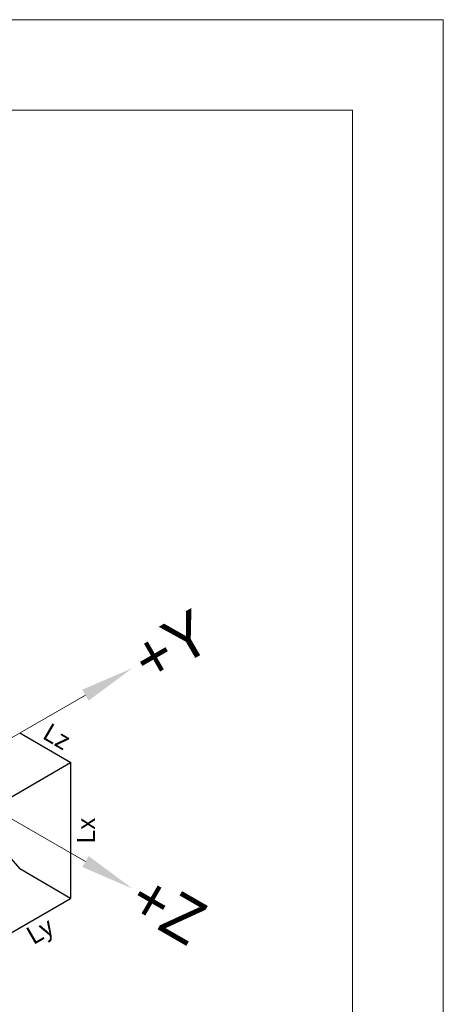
# Model space of a CAD drawing. Header units: millimetres. Extents: x -46 to 5160, y -5105 to -1541.
# Tile 104 of 104: x 5113 to 5160, y -4794 to -4685. Entities that reach past the tile are written whole.
import ezdxf
from ezdxf.enums import TextEntityAlignment as Align

# ---------------------------------------------------------------- set-up
doc = ezdxf.new("R2010")
doc.units = ezdxf.units.MM
doc.header["$LTSCALE"] = 0.3175
for name, color, linetype, lineweight in [('1轮廓实线层', 7, 'Continuous', 18), ('2细线层', 4, 'Continuous', 13), ('6文字层', 3, 'Continuous', 13), ('7标注层', 4, 'Continuous', 13), ('图框层', 7, 'Continuous', 18)]:
    doc.layers.add(name, color=color, linetype=linetype, lineweight=lineweight)

# ---------------------------------------------------------------- blocks, each defined once
blk = doc.blocks.new('ZwmFrameMain_2_A4^_^无分区图框^_^landscape')
at = {"layer": '1轮廓实线层'}
for q in [(0, 200), (267, 0)]:
    blk.add_line((267, 200), q, dxfattribs=at)
at = {"layer": '2细线层'}
for q in [(-25, 205), (272, -5)]:
    blk.add_line((272, 205), q, dxfattribs=at)

msp = doc.modelspace()

# ---------------------------------------------------------------- linework, layer by layer
for p, q in [((5112.78857, -4763.90887), (5118.42476, -4767.16873)), ((5109.74658, -4772.16873), (5118.40684, -4767.16873)), ((5118.40067, -4767.17229), (5118.40067, -4782.17229)), ((5104.12832, -4768.9179), (5112.78857, -4778.9179)), ((5118.40684, -4782.16873), (5112.78857, -4778.9179)), ((5109.74658, -4787.16873), (5118.40684, -4782.16873))]:
    msp.add_line(p, q)
at = {"layer": '1轮廓实线层'}
for q in [(5120.03822, -4759.73231), (5120.03822, -4778.10349)]:
    msp.add_line((5104.12832, -4768.9179), q, dxfattribs=at)
at = {"layer": '7标注层'}
for points in [[(5120.38822, -4760.33853), (5119.68822, -4759.12609), (5125.23437, -4756.73231)], [(5119.68822, -4778.7097), (5120.38822, -4777.49727), (5125.23437, -4781.10349)]]:
    msp.add_solid(points, dxfattribs=at)

# ---------------------------------------------------------------- block references
at = {"layer": '图框层', "xscale": 2, "yscale": 2, "zscale": 2}
msp.add_blockref('ZwmFrameMain_2_A4^_^无分区图框^_^landscape', (4615.51172, -5095.14078), dxfattribs=at)

# ---------------------------------------------------------------- texts
at = {"layer": '6文字层'}
for s, rotation, p in [('+Y', 30, (5125.86206, -4756.36992)), ('+Z', 330, (5125.67609, -4781.35851))]:
    msp.add_text(s, height=5, rotation=rotation, dxfattribs=at).set_placement(p, align=Align.MIDDLE_LEFT)
msp.add_text('Lz', height=2, rotation=329.6877395, dxfattribs=at).set_placement((5116.1121, -4765.69092), align=Align.BOTTOM_CENTER)
for s, rotation, p in [('Lx', 90, (5119.10273, -4774.67229)), ('Ly', 30, (5114.54015, -4784.8894))]:
    msp.add_text(s, height=2, rotation=rotation, dxfattribs=at).set_placement(p, align=Align.TOP_CENTER)

doc.saveas('drawing.dxf')
